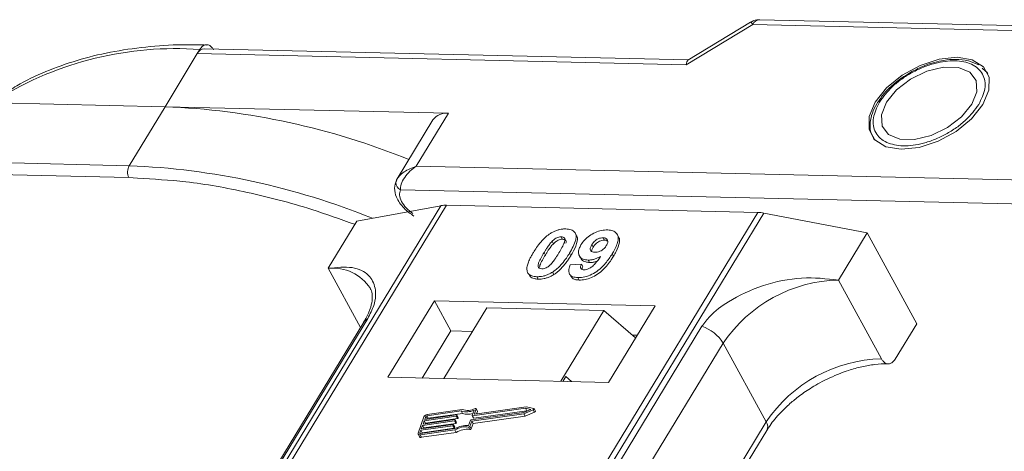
# Model space of a CAD drawing. Header units: millimetres. Extents: x -1004 to 529, y -22 to 1052.
# Tile 67 of 78: x 65 to 111, y 988 to 1008. Entities that reach past the tile are written whole.
import ezdxf

# ---------------------------------------------------------------- set-up
doc = ezdxf.new("R2010")
doc.units = ezdxf.units.MM

msp = doc.modelspace()

# ---------------------------------------------------------------- linework, layer by layer
at = {"color": 7, "linetype": 'Continuous', "lineweight": 15}
for p, q in [((98.814, 1007.773), (95.877, 1005.993)), ((133.208, 1007.108), (99.242, 1007.888)), ((95.798, 1005.774), (98.914, 1007.663)), ((98.914, 1007.663), (132.88, 1006.884)), ((72.874, 1006.3), (72.991, 1006.494)), ((95.895, 1006.004), (73.202, 1006.525)), ((71.361, 1003.814), (72.874, 1006.3)), ((72.874, 1006.3), (95.798, 1005.774)), ((109.846, 1005.467), (109.67, 1005.625)), ((109.873, 1005.45), (109.935, 1005.368)), ((60.094, 1004.073), (71.361, 1003.814)), ((104.9, 1004.194), (104.803, 1004.058)), ((71.361, 1003.814), (69.68, 1001.052)), ((84.655, 1003.509), (71.361, 1003.814)), ((83.922, 1003.198), (82.241, 1000.435)), ((83.142, 1001.023), (84.655, 1003.509)), ((69.68, 1001.052), (37.634, 1001.788)), ((37.621, 1001.228), (69.668, 1000.492)), ((128.678, 999.979), (83.142, 1001.023)), ((69.668, 1000.492), (70.076, 1000.462)), ((82.258, 1000.462), (82.179, 1000.267)), ((82.394, 999.92), (128.652, 998.859)), ((84.298, 999.179), (64.687, 966.951)), ((64.929, 966.945), (84.555, 999.198)), ((80.358, 998.454), (84.298, 999.179)), ((84.555, 999.198), (99.15, 998.864)), ((99.15, 998.864), (79.524, 966.61)), ((79.824, 966.603), (99.434, 998.832)), ((99.434, 998.832), (104.278, 997.906)), ((80.358, 998.454), (79.013, 996.245)), ((89.933, 997.722), (89.995, 997.609)), ((90.651, 997.786), (90.589, 997.899)), ((91.962, 997.563), (91.9, 997.677)), ((92.62, 997.727), (92.558, 997.841)), ((102.933, 995.696), (104.278, 997.906)), ((104.278, 997.906), (106.606, 993.65)), ((89.508, 997.512), (89.57, 997.398)), ((91.373, 997.354), (91.435, 997.24)), ((89.129, 996.98), (89.191, 996.867)), ((90.382, 996.835), (90.319, 996.948)), ((90.784, 996.832), (90.846, 996.718)), ((91.203, 996.63), (91.265, 996.517)), ((92.382, 996.808), (92.32, 996.922)), ((79.013, 996.245), (80.527, 993.477)), ((90.356, 996.401), (90.882, 996.436)), ((90.882, 996.436), (90.944, 996.323)), ((88.413, 995.976), (88.475, 995.862)), ((88.795, 995.852), (88.857, 995.739)), ((89.521, 996.063), (89.583, 995.95)), ((90.324, 995.982), (90.386, 995.869)), ((90.715, 995.808), (90.777, 995.695)), ((104.951, 992.008), (102.933, 995.696)), ((83.991, 994.73), (81.806, 991.14)), ((94.335, 994.493), (83.991, 994.73)), ((83.991, 994.73), (84.767, 993.312)), ((86.442, 994.394), (84.425, 991.08)), ((91.937, 994.268), (86.442, 994.394)), ((92.15, 990.902), (94.335, 994.493)), ((67.086, 971.239), (80.868, 993.888)), ((89.92, 990.953), (91.937, 994.268)), ((91.937, 994.268), (93.416, 992.983)), ((80.675, 993.72), (66.894, 971.071)), ((96.532, 993.529), (82.75, 970.879)), ((105.597, 991.993), (106.606, 993.65)), ((84.767, 993.312), (83.423, 991.102)), ((85.769, 993.289), (84.767, 993.312)), ((93.495, 993.112), (93.263, 993.117)), ((83.747, 970.09), (97.529, 992.739)), ((99.546, 989.051), (97.529, 992.739)), ((81.806, 991.14), (92.15, 990.902)), ((90.144, 991.181), (90.004, 990.951)), ((90.419, 990.942), (90.144, 991.181)), ((88.299, 989.757), (85.881, 989.413)), ((88.648, 989.683), (88.299, 989.757)), ((83.5, 989.287), (83.225, 988.521)), ((85.008, 989.32), (83.514, 989.108)), ((83.537, 989.172), (85.031, 989.384)), ((83.583, 989.299), (83.537, 989.172)), ((83.644, 989.187), (83.583, 989.299)), ((85.245, 989.565), (83.636, 989.337)), ((83.636, 989.337), (83.698, 989.223)), ((85.293, 989.633), (83.658, 989.401)), ((83.698, 989.223), (85.307, 989.452)), ((85.07, 989.206), (85.008, 989.32)), ((85.046, 989.371), (85.035, 989.339)), ((85.097, 989.225), (85.035, 989.339)), ((85.108, 989.265), (85.046, 989.379)), ((85.108, 989.257), (85.046, 989.371)), ((85.097, 989.225), (85.108, 989.257)), ((85.307, 989.452), (85.245, 989.565)), ((85.707, 989.146), (88.19, 989.499)), ((85.745, 989.091), (88.184, 989.438)), ((85.76, 989.351), (85.849, 989.598)), ((85.761, 989.343), (85.823, 989.229)), ((88.259, 989.691), (85.775, 989.338)), ((85.837, 989.224), (85.775, 989.338)), ((85.808, 988.978), (88.246, 989.324)), ((85.837, 989.224), (88.321, 989.577)), ((85.866, 989.426), (85.949, 989.657)), ((85.873, 989.414), (85.866, 989.426)), ((86.01, 989.56), (85.948, 989.674)), ((85.949, 989.657), (86.011, 989.544)), ((85.968, 989.426), (86.011, 989.544)), ((88.184, 989.438), (88.626, 989.624)), ((88.246, 989.324), (88.184, 989.438)), ((88.19, 989.499), (88.515, 989.636)), ((88.246, 989.324), (88.689, 989.51)), ((88.515, 989.636), (88.259, 989.691)), ((88.321, 989.577), (88.259, 989.691)), ((88.321, 989.577), (88.357, 989.569)), ((88.626, 989.624), (88.689, 989.51)), ((88.724, 989.56), (88.662, 989.673)), ((84.848, 988.873), (83.354, 988.661)), ((83.376, 988.725), (84.871, 988.937)), ((83.434, 988.884), (83.376, 988.725)), ((84.928, 989.096), (83.434, 988.884)), ((83.496, 988.771), (83.434, 988.884)), ((83.457, 988.948), (84.951, 989.16)), ((83.514, 989.108), (83.457, 988.948)), ((83.485, 988.74), (83.496, 988.771)), ((83.496, 988.771), (84.99, 988.983)), ((83.576, 988.994), (83.514, 989.108)), ((83.565, 988.963), (83.576, 988.994)), ((83.576, 988.994), (85.07, 989.206)), ((84.91, 988.76), (84.848, 988.873)), ((84.886, 988.924), (84.874, 988.892)), ((84.936, 988.778), (84.874, 988.892)), ((84.947, 988.819), (84.885, 988.932)), ((84.886, 988.924), (84.948, 988.81)), ((84.99, 988.983), (84.928, 989.096)), ((84.936, 988.778), (84.948, 988.81)), ((84.966, 989.147), (84.954, 989.115)), ((85.016, 989.002), (84.954, 989.115)), ((85.028, 989.042), (84.966, 989.155)), ((85.028, 989.034), (84.966, 989.147)), ((85.016, 989.002), (85.028, 989.034)), ((85.587, 988.807), (85.649, 988.694)), ((85.592, 988.881), (85.68, 989.127)), ((85.657, 988.844), (85.745, 989.091)), ((85.719, 988.731), (85.657, 988.844)), ((85.719, 988.731), (85.808, 988.978)), ((85.808, 988.978), (85.745, 989.091)), ((99.546, 989.051), (85.804, 966.466)), ((83.227, 988.472), (83.289, 988.359)), ((83.354, 988.661), (83.308, 988.533)), ((83.308, 988.533), (83.322, 988.507)), ((83.315, 988.443), (84.949, 988.675)), ((83.377, 988.33), (83.315, 988.443)), ((83.337, 988.507), (84.947, 988.736)), ((83.416, 988.547), (83.354, 988.661)), ((83.377, 988.33), (85.011, 988.562)), ((83.405, 988.517), (83.416, 988.547)), ((83.416, 988.547), (84.91, 988.76)), ((85.011, 988.562), (84.949, 988.675)), ((86.071, 966.46), (99.576, 988.655))]:
    msp.add_line(p, q, dxfattribs=at)
at = {"color": 7, "linetype": 'Continuous', "lineweight": 15, "flags": 128}
for points in [[(105.871, 1001.818), (106.715, 1001.906), (107.604, 1002.196), (108.452, 1002.66), (109.175, 1003.252), (109.704, 1003.915), (109.985, 1004.583), (109.993, 1005.192), (109.725, 1005.682), (109.208, 1006.004), (108.493, 1006.127), (107.65, 1006.04), (106.761, 1005.75), (105.913, 1005.286), (105.19, 1004.693), (104.661, 1004.03), (104.379, 1003.362), (104.372, 1002.753), (104.64, 1002.264), (105.157, 1001.942), (105.871, 1001.818)], [(105.178, 1004.019), (104.943, 1003.43), (104.977, 1002.907), (105.278, 1002.513), (105.808, 1002.294), (106.504, 1002.278), (107.282, 1002.467), (108.048, 1002.837), (108.709, 1003.344), (109.187, 1003.927), (109.422, 1004.515), (109.387, 1005.038), (109.087, 1005.433), (108.557, 1005.651), (107.861, 1005.667), (107.083, 1005.479), (106.317, 1005.109), (105.656, 1004.602), (105.178, 1004.019)], [(85.031, 989.384), (85.035, 989.384), (85.039, 989.384), (85.042, 989.383), (85.044, 989.381), (85.046, 989.379), (85.047, 989.377), (85.047, 989.374), (85.046, 989.371)], [(85.775, 989.338), (85.771, 989.338), (85.768, 989.338), (85.765, 989.339), (85.762, 989.34), (85.761, 989.343), (85.76, 989.345), (85.76, 989.348), (85.76, 989.351)], [(85.881, 989.413), (85.877, 989.413), (85.873, 989.414), (85.87, 989.414), (85.868, 989.416), (85.866, 989.418), (85.865, 989.421), (85.865, 989.423), (85.866, 989.426)], [(85.9, 989.678), (85.911, 989.682), (85.921, 989.684), (85.931, 989.684), (85.939, 989.682), (85.945, 989.678), (85.949, 989.672), (85.95, 989.665), (85.949, 989.657)], [(88.648, 989.683), (88.656, 989.679), (88.662, 989.674), (88.664, 989.666), (88.662, 989.657), (88.657, 989.647), (88.649, 989.638), (88.638, 989.63), (88.626, 989.624)], [(88.689, 989.51), (88.7, 989.517), (88.711, 989.525), (88.719, 989.534), (88.724, 989.543), (88.726, 989.552), (88.724, 989.56)], [(84.871, 988.937), (84.875, 988.937), (84.878, 988.937), (84.881, 988.936), (84.884, 988.934), (84.885, 988.932), (84.886, 988.93), (84.886, 988.927), (84.886, 988.924)], [(84.951, 989.16), (84.955, 989.161), (84.958, 989.16), (84.961, 989.159), (84.964, 989.158), (84.966, 989.156), (84.966, 989.153), (84.967, 989.15), (84.966, 989.147)], [(83.315, 988.443), (83.291, 988.442), (83.27, 988.444), (83.252, 988.45), (83.237, 988.459), (83.227, 988.471), (83.221, 988.486), (83.221, 988.503), (83.225, 988.521)], [(83.308, 988.533), (83.306, 988.527), (83.306, 988.521), (83.308, 988.516), (83.312, 988.512), (83.316, 988.509), (83.323, 988.507), (83.33, 988.507), (83.337, 988.507)]]:
    msp.add_lwpolyline(points, dxfattribs=at)
at = {"color": 7, "linetype": 'Continuous', "lineweight": 15}
for centre, radius, start, end in [((98.706, 1007.574), 0.227, 23.1821, 61.5127), ((99.273, 1007.49), 0.398, 94.3757, 154.3004), ((71.848, 990.674), 15.861, 85.8654, 121.5842), ((73.233, 1006.127), 0.398, 94.3757, 154.3004), ((69.995, 969.885), 33.957, 67.8628, 87.6942), ((84.553, 1002.732), 0.784, 82.5288, 143.5265), ((70.214, 1000.76), 0.609, 151.2883, 206.0774), ((68.316, 967.135), 33.944, 67.9083, 87.696), ((82.448, 1000.252), 0.269, 148.8877, 176.6325), ((82.569, 1000.269), 0.39, 180.1193, 243.2863), ((84.519, 997.935), 1.264, 88.3644, 100.0749), ((99.103, 997.133), 1.731, 78.9596, 88.4511), ((79.23, 994.168), 2.088, 32.7281, 95.9449), ((103.084, 989.002), 6.695, 91.2925, 146.0732), ((81.046, 993.489), 0.437, 114.0472, 148.0355), ((95.954, 991.774), 1.847, 31.4947, 71.765), ((105.102, 985.315), 6.695, 91.2925, 146.0732), ((83.685, 989.197), 0.206, 97.4207, 153.8527), ((83.644, 989.269), 0.0686, 97.4207, 153.8527), ((85.004, 989.354), 0.0343, 277.4207, 333.8527), ((85.099, 989.261), 0.00992, 336.9348, 26.0002), ((85.507, 990.339), 0.816, 251.2927, 294.8085), ((85.547, 990.325), 0.737, 249.8549, 298.6145), ((85.56, 990.174), 0.765, 250.6487, 287.8017), ((85.993, 989.552), 0.0192, 336.1246, 26.8104), ((83.707, 989.155), 0.0692, 97.5763, 152.4403), ((84.843, 988.907), 0.0343, 277.4207, 333.8527), ((84.905, 988.794), 0.0343, 277.4207, 333.8527), ((84.924, 989.13), 0.0343, 277.4207, 333.8527), ((85.489, 987.83), 1.056, 84.4424, 120.9301), ((84.939, 988.814), 0.00992, 336.9348, 26.0002), ((85.438, 987.922), 0.898, 80.3986, 122.9491), ((84.986, 989.017), 0.0343, 277.4207, 333.8527), ((85.019, 989.038), 0.00992, 336.9348, 26.0002), ((85.066, 989.24), 0.0343, 277.4207, 333.8527), ((85.597, 988.873), 0.0662, 261.7629, 334.647), ((85.711, 989.112), 0.0343, 97.4207, 153.8527), ((85.833, 989.237), 0.0134, 216.6597, 287.1115), ((99.239, 988.829), 0.38, 332.7392, 35.9387), ((83.353, 988.406), 0.0803, 216.6597, 287.1115), ((85.5, 987.809), 0.898, 80.3986, 122.9491), ((85.659, 988.759), 0.0662, 261.7629, 334.647)]:
    msp.add_arc(centre, radius, start, end, dxfattribs=at)
msp.add_ellipse((96.108, 1005.207), major_axis=(-0.212, 0.794), ratio=0.289398, start_param=0.084261, end_param=0.701056, dxfattribs=at)
for points, knots in [([(99.242, 1007.885), (99.147, 1007.881), (98.994, 1007.876), (98.867, 1007.794), (98.82, 1007.763)], [0, 0, 0, 0, 0.626203, 1, 1, 1, 1]), ([(73.328, 1006.703), (72.945, 1006.712), (71.956, 1006.737), (70.44, 1006.627), (68.781, 1006.386), (67.213, 1006.003), (65.75, 1005.475), (64.57, 1004.92), (63.941, 1004.487), (63.709, 1004.328)], [0, 0, 0, 0, 0.100418, 0.259289, 0.419092, 0.579855, 0.741745, 0.905084, 1, 1, 1, 1]), ([(72.991, 1006.494), (73.033, 1006.549), (73.115, 1006.661), (73.269, 1006.729), (73.424, 1006.71), (73.552, 1006.616), (73.613, 1006.518), (73.638, 1006.479)], [0, 0, 0, 0, 0.214694, 0.429388, 0.644082, 0.858775, 1, 1, 1, 1]), ([(104.855, 1004.026), (105.039, 1004.275), (105.322, 1004.66), (105.894, 1005.117), (106.387, 1005.426), (106.914, 1005.677), (107.603, 1005.904), (108.422, 1006.01), (109.092, 1005.87), (109.488, 1005.618), (109.701, 1005.35), (109.81, 1005.028), (109.817, 1004.557), (109.631, 1004.17), (109.51, 1003.919)], [0, 0, 0, 0, 0.119721, 0.184837, 0.25, 0.315115, 0.380279, 0.5, 0.619721, 0.684837, 0.75, 0.815115, 0.880279, 1, 1, 1, 1]), ([(109.508, 1005.769), (109.354, 1005.842), (109.033, 1005.993), (108.462, 1006.047), (107.916, 1006.001), (107.421, 1005.892), (106.911, 1005.726), (106.561, 1005.55), (106.372, 1005.455)], [0, 0, 0, 0, 0.1912901, 0.3970639, 0.559818, 0.6867563, 0.8302953, 1, 1, 1, 1]), ([(106.372, 1005.455), (106.118, 1005.301), (105.764, 1005.085), (105.328, 1004.702), (105.068, 1004.442), (104.938, 1004.25), (104.9, 1004.194)], [0, 0, 0, 0, 0.431946, 0.604262, 0.884419, 1, 1, 1, 1]), ([(104.803, 1004.058), (104.778, 1004.023), (104.65, 1003.847), (104.506, 1003.511), (104.4, 1003.061), (104.416, 1002.619), (104.553, 1002.375), (104.619, 1002.257)], [0, 0, 0, 0, 0.055607, 0.284691, 0.52115, 0.769695, 1, 1, 1, 1]), ([(109.51, 1003.919), (109.326, 1003.67), (109.043, 1003.285), (108.471, 1002.828), (107.978, 1002.519), (107.451, 1002.269), (106.762, 1002.041), (105.943, 1001.936), (105.273, 1002.076), (104.877, 1002.328), (104.664, 1002.595), (104.555, 1002.918), (104.548, 1003.388), (104.734, 1003.775), (104.855, 1004.026)], [0, 0, 0, 0, 0.119721, 0.184837, 0.25, 0.315115, 0.380279, 0.5, 0.619721, 0.684837, 0.75, 0.815115, 0.880279, 1, 1, 1, 1]), ([(83.142, 1001.023), (82.938, 1000.946), (82.622, 1000.825), (82.331, 1000.575), (82.253, 1000.448), (82.217, 1000.391)], [0, 0, 0, 0, 0.498413, 0.772937, 1, 1, 1, 1]), ([(83.142, 1001.023), (83.036, 1000.95), (82.825, 1000.803), (82.58, 1000.505), (82.417, 1000.186), (82.401, 1000.005), (82.394, 999.92)], [0, 0, 0, 0, 0.251519, 0.501784, 0.765632, 1, 1, 1, 1]), ([(70.076, 1000.462), (70.824, 1000.421), (72.481, 1000.331), (75.227, 999.835), (77.884, 999.153), (79.571, 998.545), (80.238, 998.305)], [0, 0, 0, 0, 0.233249, 0.517195, 0.809137, 1, 1, 1, 1]), ([(82.207, 1000.368), (82.167, 1000.244), (82.085, 999.989), (82.18, 999.62), (82.35, 999.309), (82.607, 998.989), (82.868, 998.804), (83.032, 998.688)], [0, 0, 0, 0, 0.2080001, 0.4277837, 0.5804151, 0.736816, 1, 1, 1, 1]), ([(82.983, 998.806), (82.875, 998.889), (82.653, 999.061), (82.43, 999.373), (82.325, 999.681), (82.371, 999.842), (82.394, 999.92)], [0, 0, 0, 0, 0.241864, 0.5, 0.758136, 1, 1, 1, 1]), ([(89.431, 997.879), (89.477, 997.907), (89.569, 997.961), (89.717, 998.023), (89.867, 998.066), (89.989, 998.084), (90.086, 998.091), (90.133, 998.09), (90.157, 998.09)], [0, 0, 0, 0, 0.193776, 0.3936, 0.587864, 0.788908, 0.894169, 1, 1, 1, 1]), ([(90.157, 998.09), (90.241, 998.083), (90.41, 998.067), (90.571, 997.953), (90.648, 997.786), (90.609, 997.451), (90.442, 997.162), (90.319, 996.948)], [0, 0, 0, 0, 0.147566, 0.296688, 0.431278, 0.580404, 1, 1, 1, 1]), ([(90.862, 997.344), (90.913, 997.418), (91.013, 997.567), (91.249, 997.774), (91.53, 997.933), (91.835, 998.035), (92.019, 998.042), (92.114, 998.045)], [0, 0, 0, 0, 0.197927, 0.397728, 0.597413, 0.790584, 1, 1, 1, 1]), ([(92.114, 998.045), (92.198, 998.038), (92.367, 998.022), (92.531, 997.905), (92.617, 997.732), (92.593, 997.433), (92.457, 997.151), (92.34, 996.954), (92.32, 996.922)], [0, 0, 0, 0, 0.148288, 0.297745, 0.443713, 0.607791, 0.934708, 1, 1, 1, 1]), ([(88.631, 996.992), (88.678, 997.065), (88.783, 997.233), (89.007, 997.524), (89.24, 997.755), (89.412, 997.867), (89.431, 997.879)], [0, 0, 0, 0, 0.236731, 0.537555, 0.949668, 1, 1, 1, 1]), ([(89.508, 997.512), (89.547, 997.55), (89.609, 997.611), (89.721, 997.679), (89.824, 997.714), (89.893, 997.722), (89.929, 997.722), (89.933, 997.722)], [0, 0, 0, 0, 0.334804, 0.542561, 0.750382, 0.970721, 1, 1, 1, 1]), ([(89.57, 997.398), (89.609, 997.436), (89.671, 997.498), (89.784, 997.566), (89.886, 997.6), (89.955, 997.608), (89.991, 997.609), (89.995, 997.609)], [0, 0, 0, 0, 0.334804, 0.542561, 0.750382, 0.970721, 1, 1, 1, 1]), ([(89.933, 997.722), (89.968, 997.718), (90.031, 997.711), (90.09, 997.667), (90.114, 997.584), (90.083, 997.431), (89.973, 997.213), (89.875, 997.048), (89.825, 996.964)], [0, 0, 0, 0, 0.104614, 0.188814, 0.273512, 0.444127, 0.719481, 1, 1, 1, 1]), ([(89.995, 997.609), (90.03, 997.605), (90.093, 997.598), (90.152, 997.553), (90.172, 997.493), (90.161, 997.444), (90.156, 997.421)], [0, 0, 0, 0, 0.293658, 0.530016, 0.767769, 1, 1, 1, 1]), ([(90.382, 996.835), (90.425, 996.909), (90.56, 997.139), (90.69, 997.443), (90.711, 997.692), (90.655, 997.76), (90.64, 997.779)], [0, 0, 0, 0, 0.220552, 0.687786, 0.91457, 1, 1, 1, 1]), ([(91.373, 997.354), (91.405, 997.402), (91.455, 997.478), (91.564, 997.576), (91.67, 997.633), (91.788, 997.672), (91.86, 997.675), (91.9, 997.677)], [0, 0, 0, 0, 0.2913202, 0.4655393, 0.6416315, 0.798664, 1, 1, 1, 1]), ([(91.435, 997.24), (91.467, 997.288), (91.517, 997.364), (91.626, 997.462), (91.732, 997.52), (91.85, 997.559), (91.922, 997.562), (91.962, 997.563)], [0, 0, 0, 0, 0.29132, 0.465539, 0.641632, 0.798664, 1, 1, 1, 1]), ([(91.9, 997.677), (91.941, 997.672), (92.025, 997.662), (92.098, 997.595), (92.128, 997.506), (92.104, 997.404), (92.067, 997.337), (92.05, 997.306)], [0, 0, 0, 0, 0.207955, 0.420406, 0.62732, 0.827707, 1, 1, 1, 1]), ([(91.962, 997.563), (92.005, 997.56), (92.071, 997.554), (92.105, 997.519), (92.117, 997.507)], [0, 0, 0, 0, 0.652821, 1, 1, 1, 1]), ([(92.382, 996.808), (92.426, 996.882), (92.556, 997.105), (92.671, 997.405), (92.678, 997.643), (92.622, 997.708), (92.61, 997.721)], [0, 0, 0, 0, 0.2271221, 0.6848597, 0.9348975, 1, 1, 1, 1]), ([(89.129, 996.98), (89.151, 997.017), (89.197, 997.091), (89.261, 997.19), (89.322, 997.279), (89.379, 997.357), (89.439, 997.436), (89.485, 997.486), (89.508, 997.512)], [0, 0, 0, 0, 0.205942, 0.411959, 0.558149, 0.704502, 0.851801, 1, 1, 1, 1]), ([(89.191, 996.867), (89.214, 996.904), (89.259, 996.977), (89.323, 997.077), (89.384, 997.166), (89.441, 997.244), (89.501, 997.322), (89.547, 997.373), (89.57, 997.398)], [0, 0, 0, 0, 0.2059417, 0.4119594, 0.558149, 0.7045024, 0.8518015, 1, 1, 1, 1]), ([(91.203, 996.63), (91.12, 996.639), (90.952, 996.657), (90.798, 996.781), (90.728, 996.954), (90.757, 997.152), (90.831, 997.286), (90.862, 997.344)], [0, 0, 0, 0, 0.210189, 0.421773, 0.623603, 0.837034, 1, 1, 1, 1]), ([(91.511, 996.996), (91.469, 997.001), (91.392, 997.009), (91.318, 997.063), (91.29, 997.137), (91.308, 997.238), (91.349, 997.311), (91.373, 997.354)], [0, 0, 0, 0, 0.213937, 0.398075, 0.583091, 0.751666, 1, 1, 1, 1]), ([(91.361, 997.041), (91.363, 997.064), (91.37, 997.128), (91.41, 997.197), (91.435, 997.24)], [0, 0, 0, 0, 0.366323, 1, 1, 1, 1]), ([(92.05, 997.306), (92.02, 997.263), (91.971, 997.189), (91.858, 997.097), (91.743, 997.038), (91.622, 997), (91.548, 996.998), (91.511, 996.996)], [0, 0, 0, 0, 0.2673945, 0.4472142, 0.6271221, 0.8130653, 1, 1, 1, 1]), ([(88.342, 996.093), (88.335, 996.124), (88.32, 996.185), (88.33, 996.318), (88.375, 996.489), (88.456, 996.676), (88.544, 996.844), (88.602, 996.942), (88.631, 996.992)], [0, 0, 0, 0, 0.1184406, 0.2393457, 0.4595932, 0.6849248, 0.8422399, 1, 1, 1, 1]), ([(89.019, 996.221), (88.978, 996.226), (88.911, 996.235), (88.858, 996.286), (88.842, 996.372), (88.874, 996.525), (88.987, 996.74), (89.081, 996.9), (89.129, 996.98)], [0, 0, 0, 0, 0.1253702, 0.2022903, 0.2791788, 0.4647576, 0.7305818, 1, 1, 1, 1]), ([(88.923, 996.298), (88.927, 996.328), (88.94, 996.432), (89.052, 996.628), (89.144, 996.787), (89.191, 996.867)], [0, 0, 0, 0, 0.166989, 0.580698, 1, 1, 1, 1]), ([(89.825, 996.964), (89.802, 996.927), (89.757, 996.854), (89.692, 996.754), (89.631, 996.665), (89.574, 996.586), (89.514, 996.508), (89.468, 996.456), (89.444, 996.431)], [0, 0, 0, 0, 0.20527, 0.410616, 0.55715, 0.703844, 0.851471, 1, 1, 1, 1]), ([(90.319, 996.948), (90.273, 996.875), (90.168, 996.707), (89.948, 996.422), (89.717, 996.192), (89.546, 996.08), (89.521, 996.063)], [0, 0, 0, 0, 0.237281, 0.538591, 0.932677, 1, 1, 1, 1]), ([(89.583, 995.95), (89.627, 995.979), (89.715, 996.039), (89.862, 996.164), (90.017, 996.324), (90.162, 996.505), (90.282, 996.676), (90.348, 996.782), (90.382, 996.835)], [0, 0, 0, 0, 0.118595, 0.239509, 0.447458, 0.659935, 0.829685, 1, 1, 1, 1]), ([(92.32, 996.922), (92.274, 996.848), (92.133, 996.627), (91.888, 996.321), (91.537, 996.044), (91.211, 995.882), (90.925, 995.812), (90.771, 995.809), (90.715, 995.808)], [0, 0, 0, 0, 0.142337, 0.429127, 0.589943, 0.751205, 0.909895, 1, 1, 1, 1]), ([(90.777, 995.695), (90.868, 995.698), (91.05, 995.705), (91.351, 995.804), (91.648, 995.964), (91.988, 996.247), (92.216, 996.543), (92.348, 996.754), (92.382, 996.808)], [0, 0, 0, 0, 0.14324, 0.28761, 0.430449, 0.591135, 0.89544, 1, 1, 1, 1]), ([(90.857, 996.724), (90.869, 996.698), (90.907, 996.612), (91.052, 996.535), (91.202, 996.522), (91.265, 996.517)], [0, 0, 0, 0, 0.20752, 0.66568, 1, 1, 1, 1]), ([(91.003, 996.175), (91.04, 996.177), (91.113, 996.182), (91.245, 996.234), (91.393, 996.326), (91.585, 996.524), (91.702, 996.69), (91.783, 996.804)], [0, 0, 0, 0, 0.112015, 0.224355, 0.367768, 0.565827, 1, 1, 1, 1]), ([(91.783, 996.804), (91.737, 996.778), (91.643, 996.725), (91.518, 996.678), (91.419, 996.651), (91.345, 996.638), (91.273, 996.631), (91.227, 996.63), (91.203, 996.63)], [0, 0, 0, 0, 0.243491, 0.496266, 0.61821, 0.741704, 0.870158, 1, 1, 1, 1]), ([(80.868, 993.888), (80.974, 994.099), (81.245, 994.639), (81.256, 995.354), (80.937, 995.989), (80.203, 996.362), (79.409, 996.284), (79.013, 996.245)], [0, 0, 0, 0, 0.125713, 0.321276, 0.524466, 0.763484, 1, 1, 1, 1]), ([(89.444, 996.431), (89.406, 996.393), (89.344, 996.332), (89.232, 996.264), (89.131, 996.23), (89.061, 996.221), (89.025, 996.221), (89.019, 996.221)], [0, 0, 0, 0, 0.333678, 0.540413, 0.747264, 0.961209, 1, 1, 1, 1]), ([(90.715, 995.808), (90.631, 995.817), (90.479, 995.831), (90.337, 995.936), (90.275, 996.095), (90.301, 996.261), (90.344, 996.371), (90.356, 996.401)], [0, 0, 0, 0, 0.2427882, 0.4388655, 0.6348012, 0.9009361, 1, 1, 1, 1]), ([(90.882, 996.436), (90.864, 996.392), (90.836, 996.324), (90.846, 996.243), (90.887, 996.199), (90.945, 996.179), (90.987, 996.176), (91.003, 996.175)], [0, 0, 0, 0, 0.3447142, 0.5290593, 0.7142089, 0.8921959, 1, 1, 1, 1]), ([(90.909, 996.196), (90.911, 996.219), (90.915, 996.26), (90.935, 996.304), (90.944, 996.323)], [0, 0, 0, 0, 0.569737, 1, 1, 1, 1]), ([(91.265, 996.517), (91.31, 996.518), (91.4, 996.519), (91.519, 996.546), (91.59, 996.57), (91.609, 996.577)], [0, 0, 0, 0, 0.409454, 0.83528, 1, 1, 1, 1]), ([(88.795, 995.852), (88.753, 995.855), (88.667, 995.859), (88.554, 995.886), (88.457, 995.932), (88.397, 995.989), (88.36, 996.044), (88.348, 996.077), (88.342, 996.093)], [0, 0, 0, 0, 0.192635, 0.388697, 0.582015, 0.783044, 0.890959, 1, 1, 1, 1]), ([(88.478, 995.864), (88.489, 995.852), (88.521, 995.817), (88.603, 995.778), (88.698, 995.753), (88.786, 995.742), (88.834, 995.74), (88.857, 995.739)], [0, 0, 0, 0, 0.143925, 0.415852, 0.697483, 0.848301, 1, 1, 1, 1]), ([(89.521, 996.063), (89.476, 996.036), (89.383, 995.981), (89.235, 995.92), (89.085, 995.877), (88.963, 995.858), (88.867, 995.852), (88.819, 995.852), (88.795, 995.852)], [0, 0, 0, 0, 0.193769, 0.393564, 0.587886, 0.789131, 0.894283, 1, 1, 1, 1]), ([(88.857, 995.739), (88.901, 995.739), (88.99, 995.74), (89.133, 995.761), (89.282, 995.801), (89.408, 995.852), (89.509, 995.904), (89.559, 995.935), (89.583, 995.95)], [0, 0, 0, 0, 0.193594, 0.390501, 0.584817, 0.78683, 0.892868, 1, 1, 1, 1]), ([(90.389, 995.871), (90.421, 995.828), (90.484, 995.745), (90.64, 995.702), (90.742, 995.697), (90.777, 995.695)], [0, 0, 0, 0, 0.4158523, 0.8021376, 1, 1, 1, 1]), ([(102.933, 995.696), (102.366, 995.757), (101.23, 995.88), (99.389, 995.499), (97.918, 994.824), (96.962, 994.116), (96.648, 993.688), (96.532, 993.529)], [0, 0, 0, 0, 0.249096, 0.498243, 0.745205, 0.90541, 1, 1, 1, 1]), ([(80.979, 995.295), (80.989, 995.281), (81.051, 995.197), (81.084, 995.013), (81.069, 994.649), (80.948, 994.216), (80.763, 993.882), (80.673, 993.719)], [0, 0, 0, 0, 0.054359, 0.333223, 0.559722, 0.78604, 1, 1, 1, 1]), ([(105.597, 991.993), (105.556, 991.937), (105.474, 991.826), (105.319, 991.758), (105.165, 991.777), (105.037, 991.87), (104.975, 991.969), (104.951, 992.008)], [0, 0, 0, 0, 0.2146939, 0.4293877, 0.6440816, 0.8587754, 1, 1, 1, 1]), ([(102.056, 990.882), (102.371, 991.04), (102.814, 991.262), (103.478, 991.495), (104.031, 991.649), (104.645, 991.747), (105.065, 991.784), (105.253, 991.767), (105.266, 991.766)], [0, 0, 0, 0, 0.288391, 0.40474, 0.594322, 0.785544, 0.984773, 1, 1, 1, 1]), ([(99.591, 988.656), (99.635, 988.733), (99.788, 989.003), (100.155, 989.433), (100.629, 989.895), (101.128, 990.299), (101.602, 990.625), (101.934, 990.813), (102.056, 990.882)], [0, 0, 0, 0, 0.097286, 0.340622, 0.525469, 0.686972, 0.885597, 1, 1, 1, 1])]:
    msp.add_open_spline(points, degree=3, knots=knots, dxfattribs=at)

doc.saveas('drawing.dxf')
